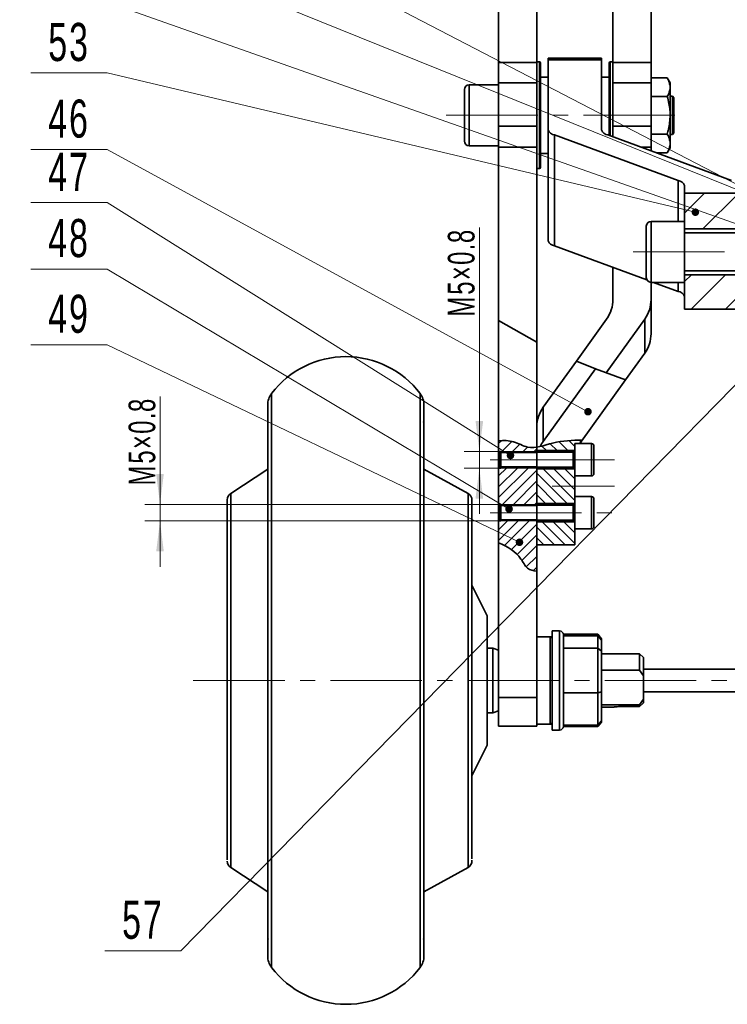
# Model space of a CAD drawing. Header units: millimetres. Extents: x -594 to 594, y -420 to 420.
# Tile 54 of 64: x 77 to 170, y 142 to 271. Entities that reach past the tile are written whole.
import ezdxf

# ---------------------------------------------------------------- set-up
doc = ezdxf.new("R2010")
doc.units = ezdxf.units.MM
doc.linetypes.add('点画线', pattern=[18, 12, -2, 2, -2])
doc.layers.get('0').update_dxf_attribs({"lineweight": 35})
for name, color, linetype, lineweight in [('中心线层', 1, '点画线', 18), ('几何体', 7, 'Continuous', 35), ('剖面线层', 4, 'Continuous', 18), ('尺寸线层', 3, 'Continuous', 18), ('粗实线层', 7, 'Continuous', 35), ('细实线层', 7, 'Continuous', 18)]:
    doc.layers.add(name, color=color, linetype=linetype, lineweight=lineweight)
doc.styles.add('标准', font='txt', dxfattribs={"width": 0.667})
doc.dimstyles.new('GB_尺寸', dxfattribs={"dimtxt": 3.5, "dimasz": 4, "dimexe": 2, "dimexo": 0, "dimtad": 1, "dimdsep": 46, "dimtxsty": '标准', "dimblk": '_CAXARROW', "dimcen": 0, "dimdle": 6, "dimazin": 2, "dimtfac": 0.707107, "dimtdec": 3, "dimtmove": 2, "dimatfit": 3, "dimfxl": 0, "dimfrac": 2, "dimtolj": 1, "dimtzin": 0, "dimarcsym": 0})

# ---------------------------------------------------------------- blocks, each defined once
blk = doc.blocks.new('*X5')
at = {"layer": '尺寸线层', "linetype": 'Continuous'}
for points in [[(95.72, 207.14), (95.22, 211.14), (96.22, 211.14)], [(95.72, 204.96), (95.22, 200.96), (96.22, 200.96)]]:
    blk.add_hatch(color=0, dxfattribs=at).paths.add_polyline_path(points, flags=0)
at = {"layer": '尺寸线层', "color": 0, "linetype": 'Continuous'}
for p, q in [((95.72, 198.96), (95.72, 221.3)), ((140.15, 207.14), (93.72, 207.14)), ((140.15, 204.96), (93.72, 204.96))]:
    blk.add_line(p, q, dxfattribs=at)
at = {"layer": '尺寸线层', "color": 0, "insert": (93.37, 215.4), "char_height": 3.5, "width": 23.5974, "attachment_point": 5, "rotation": 90, "line_spacing_factor": 1.15057, "style": '标准'}
blk.add_mtext('\\T1.1;M5×0.8', dxfattribs=at)
blk = doc.blocks.new('_CAXARROW')
blk.add_hatch(color=0).paths.add_polyline_path([(0, 0), (-1, 0.125), (-1, -0.125)], flags=0)
blk = doc.blocks.new('*X29')
at = {"layer": '尺寸线层', "linetype": 'Continuous'}
for points in [[(137.62, 214.09), (137.12, 218.09), (138.12, 218.09)], [(137.62, 211.91), (137.12, 207.91), (138.12, 207.91)]]:
    blk.add_hatch(color=0, dxfattribs=at).paths.add_polyline_path(points, flags=0)
at = {"layer": '尺寸线层', "color": 0, "linetype": 'Continuous'}
for p, q in [((137.62, 205.91), (137.62, 243.47)), ((140.15, 214.09), (135.62, 214.09)), ((140.15, 211.91), (135.62, 211.91))]:
    blk.add_line(p, q, dxfattribs=at)
at = {"layer": '尺寸线层', "color": 0, "insert": (135.26, 237.57), "char_height": 3.5, "width": 23.5974, "attachment_point": 5, "rotation": 90, "line_spacing_factor": 1.15057, "style": '标准'}
blk.add_mtext('\\T1.1;M5×0.8', dxfattribs=at)
blk = doc.blocks.new('*X76')
at = {"layer": '细实线层', "lineweight": 18}
h = blk.add_hatch(color=0, dxfattribs=at)
edge = h.paths.add_edge_path(flags=0)
edge.add_arc((0, 0), 0.5, 0, 360)
at = {"layer": '细实线层', "color": 0}
for p, q in [((-63.09, 34.4), (-73.09, 34.4)), ((0, 0), (-63.09, 34.4))]:
    blk.add_line(p, q, dxfattribs=at)
at = {"layer": '细实线层', "color": 0, "lineweight": 18, "insert": (-68.09, 35.9), "char_height": 5, "width": 17, "attachment_point": 8, "line_spacing_factor": 1.15057, "style": '标准'}
blk.add_mtext('\\T1.1;46', dxfattribs=at)
blk = doc.blocks.new('*X77')
at = {"layer": '细实线层', "lineweight": 18}
h = blk.add_hatch(color=0, dxfattribs=at)
edge = h.paths.add_edge_path(flags=0)
edge.add_arc((0, 0), 0.5, 0, 360)
at = {"layer": '细实线层', "color": 0}
for p, q in [((-52.92, 33.22), (-62.92, 33.22)), ((0, 0), (-52.92, 33.22))]:
    blk.add_line(p, q, dxfattribs=at)
at = {"layer": '细实线层', "color": 0, "lineweight": 18, "insert": (-57.92, 34.72), "char_height": 5, "width": 17, "attachment_point": 8, "line_spacing_factor": 1.15057, "style": '标准'}
blk.add_mtext('\\T1.1;47', dxfattribs=at)
blk = doc.blocks.new('*X78')
at = {"layer": '细实线层', "lineweight": 18}
h = blk.add_hatch(color=0, dxfattribs=at)
edge = h.paths.add_edge_path(flags=0)
edge.add_arc((0, 0), 0.5, 0, 360)
at = {"layer": '细实线层', "color": 0}
for p, q in [((-52.74, 31.49), (-62.74, 31.49)), ((0, 0), (-52.74, 31.49))]:
    blk.add_line(p, q, dxfattribs=at)
at = {"layer": '细实线层', "color": 0, "lineweight": 18, "insert": (-57.74, 32.99), "char_height": 5, "width": 17, "attachment_point": 8, "line_spacing_factor": 1.15057, "style": '标准'}
blk.add_mtext('\\T1.1;48', dxfattribs=at)
blk = doc.blocks.new('*X79')
at = {"layer": '细实线层', "lineweight": 18}
h = blk.add_hatch(color=0, dxfattribs=at)
edge = h.paths.add_edge_path(flags=0)
edge.add_arc((0, 0), 0.5, 0, 360)
at = {"layer": '细实线层', "color": 0}
for p, q in [((-54.1, 25.92), (-64.1, 25.92)), ((0, 0), (-54.1, 25.92))]:
    blk.add_line(p, q, dxfattribs=at)
at = {"layer": '细实线层', "color": 0, "lineweight": 18, "insert": (-59.1, 27.42), "char_height": 5, "width": 17, "attachment_point": 8, "line_spacing_factor": 1.15057, "style": '标准'}
blk.add_mtext('\\T1.1;49', dxfattribs=at)
blk = doc.blocks.new('*X83')
at = {"layer": '细实线层', "lineweight": 18}
h = blk.add_hatch(color=0, dxfattribs=at)
edge = h.paths.add_edge_path(flags=0)
edge.add_arc((0, 0), 0.5, 0, 360)
at = {"layer": '细实线层', "color": 0}
for p, q in [((-77.18, 18.27), (-87.18, 18.27)), ((0, 0), (-77.18, 18.27))]:
    blk.add_line(p, q, dxfattribs=at)
at = {"layer": '细实线层', "color": 0, "lineweight": 18, "insert": (-82.18, 19.77), "char_height": 5, "width": 17, "attachment_point": 8, "line_spacing_factor": 1.15057, "style": '标准'}
blk.add_mtext('\\T1.1;53', dxfattribs=at)
blk = doc.blocks.new('*X84')
at = {"layer": '细实线层', "lineweight": 18}
h = blk.add_hatch(color=0, dxfattribs=at)
edge = h.paths.add_edge_path(flags=0)
edge.add_arc((0, 0), 0.5, 0, 360)
at = {"layer": '细实线层', "color": 0}
for p, q in [((-82.94, 29.25), (-92.94, 29.25)), ((0, 0), (-82.94, 29.25))]:
    blk.add_line(p, q, dxfattribs=at)
at = {"layer": '细实线层', "color": 0, "lineweight": 18, "insert": (-87.94, 30.75), "char_height": 5, "width": 17, "attachment_point": 8, "line_spacing_factor": 1.15057, "style": '标准'}
blk.add_mtext('\\T1.1;54', dxfattribs=at)
blk = doc.blocks.new('*X85')
at = {"layer": '细实线层', "lineweight": 18}
h = blk.add_hatch(color=0, dxfattribs=at)
edge = h.paths.add_edge_path(flags=0)
edge.add_arc((0, 0), 0.5, 0, 360)
at = {"layer": '细实线层', "color": 0}
for p, q in [((-87.41, 35.31), (-97.41, 35.31)), ((0, 0), (-87.41, 35.31))]:
    blk.add_line(p, q, dxfattribs=at)
at = {"layer": '细实线层', "color": 0, "lineweight": 18, "insert": (-92.41, 36.81), "char_height": 5, "width": 17, "attachment_point": 8, "line_spacing_factor": 1.15057, "style": '标准'}
blk.add_mtext('\\T1.1;55', dxfattribs=at)
blk = doc.blocks.new('*X86')
at = {"layer": '细实线层', "lineweight": 18}
h = blk.add_hatch(color=0, dxfattribs=at)
edge = h.paths.add_edge_path(flags=0)
edge.add_arc((0, 0), 0.5, 0, 360)
at = {"layer": '细实线层', "color": 0}
for p, q in [((-98.96, 51.45), (-108.96, 51.45)), ((0, 0), (-98.96, 51.45))]:
    blk.add_line(p, q, dxfattribs=at)
at = {"layer": '细实线层', "color": 0, "lineweight": 18, "insert": (-103.96, 52.95), "char_height": 5, "width": 17, "attachment_point": 8, "line_spacing_factor": 1.15057, "style": '标准'}
blk.add_mtext('\\T1.1;56', dxfattribs=at)
blk = doc.blocks.new('*X87')
at = {"layer": '细实线层', "lineweight": 18}
h = blk.add_hatch(color=0, dxfattribs=at)
edge = h.paths.add_edge_path(flags=0)
edge.add_arc((0, 0), 0.5, 0, 360)
at = {"layer": '细实线层', "color": 0}
for p, q in [((0, 0), (-85.59, -87.43)), ((-85.59, -87.43), (-95.59, -87.43))]:
    blk.add_line(p, q, dxfattribs=at)
at = {"layer": '细实线层', "color": 0, "lineweight": 18, "insert": (-90.59, -85.93), "char_height": 5, "width": 17, "attachment_point": 8, "line_spacing_factor": 1.15057, "style": '标准'}
blk.add_mtext('\\T1.1;57', dxfattribs=at)

msp = doc.modelspace()

# ---------------------------------------------------------------- hatches: boundary and pattern name
at = {"linetype": 'Continuous', "lineweight": 18}
h = msp.add_hatch(dxfattribs=at)
h.set_pattern_fill('ANSI31', color=256, style=0, pattern_type=0)
h.paths.add_polyline_path([(171.529, 243.281), (171.529, 248.005), (164.529, 248.005), (164.529, 243.281)], flags=0)
h = msp.add_hatch(dxfattribs=at)
h.set_pattern_fill('ANSI31', color=256, style=0, pattern_type=0)
h.paths.add_polyline_path([(171.529, 232.781), (171.529, 237.281), (164.529, 237.281), (164.529, 232.781)], flags=0)
at = {"layer": '剖面线层'}
h = msp.add_hatch(dxfattribs=at)
h.set_pattern_fill('无图案', color=256, angle=45, style=0, pattern_type=0)
h.set_pattern_definition([(45, (0, 0), (-0.7071068, 0.7071068), [])])
edge = h.paths.add_edge_path(flags=0)
edge.add_line((140.154, 202.08), (140.154, 204.959))
edge.add_line((140.154, 204.959), (140.431, 204.959))
edge.add_line((140.431, 204.959), (145.154, 204.959))
edge.add_line((145.154, 204.959), (145.154, 204.846))
edge.add_line((145.154, 204.846), (145.154, 201.832))
edge.add_line((145.154, 201.832), (145.154, 198.369))
edge.add_spline(control_points=[(145.154, 198.369), (144.686, 198.393), (143.78, 198.655), (142.826, 200.716), (141.307, 201.637), (140.154, 202.08)], knot_values=[0, 0, 0, 0, 1.3410972, 2.8104511, 6.4403701, 6.4403701, 6.4403701, 6.4403701], weights=[1, 1, 1, 1, 1, 1], degree=3, periodic=0)
h.paths.add_polyline_path([(140.154, 207.136), (140.154, 211.913), (140.431, 211.913), (145.154, 211.913), (145.154, 211.8), (145.154, 207.249), (145.154, 207.136), (140.431, 207.136)], flags=0)
edge = h.paths.add_edge_path(flags=0)
edge.add_line((140.154, 214.09), (140.154, 215.46))
edge.add_spline(control_points=[(140.154, 215.46), (140.815, 215.538), (142.161, 215.529), (143.713, 214.558), (144.747, 214.595), (145.154, 214.659)], knot_values=[0, 0, 0, 0, 1.9619347, 3.9114273, 5.1497084, 5.1497084, 5.1497084, 5.1497084], weights=[1, 1, 1, 1, 1, 1], degree=3, periodic=0)
edge.add_line((145.154, 214.659), (145.154, 214.203))
edge.add_line((145.154, 214.203), (145.154, 214.09))
edge.add_line((145.154, 214.09), (140.431, 214.09))
edge.add_line((140.431, 214.09), (140.154, 214.09))
h = msp.add_hatch(dxfattribs=at)
h.set_pattern_fill('无图案', color=256, angle=135, style=0, pattern_type=0)
h.set_pattern_definition([(135, (0, 0), (-0.7071068, -0.7071068), [])])
edge = h.paths.add_edge_path(flags=0)
edge.add_spline(control_points=[(145.602, 214.746), (145.745, 214.779), (145.888, 214.816), (146.032, 214.854)], knot_values=[0, 0, 0, 0, 0.4437598, 0.4437598, 0.4437598, 0.4437598], weights=[1, 1, 1, 1], degree=3, periodic=0)
edge.add_spline(control_points=[(146.032, 214.854), (146.433, 214.963), (148.141, 215.489), (149.824, 215.557), (151.112, 215.563)], knot_values=[0, 0, 0, 0, 1.2185245, 5.1525958, 5.1525958, 5.1525958, 5.1525958], weights=[1, 1, 1, 1, 1], degree=3, periodic=0)
edge.add_line((151.112, 215.563), (150.798, 215.127))
edge.add_line((150.798, 215.127), (150.154, 215.127))
edge.add_line((150.154, 215.127), (150.154, 214.203))
edge.add_line((150.154, 214.203), (145.154, 214.203))
edge.add_line((145.154, 214.203), (145.154, 214.659))
edge.add_spline(control_points=[(145.154, 214.659), (145.303, 214.682), (145.452, 214.712), (145.602, 214.746)], knot_values=[0, 0, 0, 0, 0.4558466, 0.4558466, 0.4558466, 0.4558466], weights=[1, 1, 1, 1], degree=3, periodic=0)
h.paths.add_polyline_path([(145.154, 207.249), (145.154, 211.8), (150.154, 211.8), (150.154, 210.877), (150.154, 209.525), (150.154, 208.173), (150.154, 207.249)], flags=0)
h.paths.add_polyline_path([(145.154, 201.832), (145.154, 204.846), (150.154, 204.846), (150.154, 203.923), (150.154, 201.832)], flags=0)

# ---------------------------------------------------------------- linework, layer by layer
at = {"layer": '中心线层'}
for p, q in [((133.279, 258.202), (164.064, 258.202)), ((157.792, 240.281), (191.049, 240.281)), ((139.022, 213.002), (155.342, 213.002)), ((147.483, 213.002), (155.342, 213.002)), ((155.342, 209.525), (147.154, 209.525)), ((139.022, 206.048), (155.342, 206.048)), ((100.089, 184.027), (181.773, 184.027))]:
    msp.add_line(p, q, dxfattribs=at)
at = {"layer": '几何体'}
for p, q in [((140.154, 296.274), (140.154, 265.13)), ((145.154, 296.274), (145.154, 265.13)), ((155.154, 272.781), (155.154, 265.13)), ((160.154, 272.781), (160.154, 265.13)), ((145.154, 265.13), (140.154, 265.13)), ((140.154, 265.13), (140.154, 262.465)), ((145.504, 265.202), (145.154, 265.202)), ((145.154, 262.465), (145.154, 265.13)), ((145.504, 261.317), (145.504, 265.202)), ((145.654, 265.052), (145.654, 261.25)), ((153.654, 265.702), (146.654, 265.702)), ((146.654, 265.702), (146.654, 265.484)), ((146.654, 265.484), (146.654, 256.281)), ((146.654, 265.484), (153.654, 265.484)), ((153.654, 265.702), (153.654, 265.484)), ((153.654, 265.484), (153.654, 256.281)), ((154.654, 255.559), (154.654, 265.052)), ((155.154, 265.202), (154.804, 265.202)), ((154.804, 265.202), (154.804, 255.504)), ((155.154, 265.13), (160.154, 265.13)), ((155.154, 262.465), (155.154, 265.13)), ((160.154, 265.13), (160.154, 262.465)), ((140.154, 262.465), (145.154, 262.465)), ((140.154, 262.465), (140.154, 256.784)), ((145.154, 262.465), (145.154, 256.784)), ((146.654, 263.202), (145.654, 263.202)), ((154.654, 263.202), (153.654, 263.202)), ((160.154, 262.465), (155.154, 262.465)), ((155.154, 262.465), (155.154, 256.784)), ((162.275, 263.109), (160.154, 263.109)), ((160.154, 262.465), (160.154, 256.784)), ((162.654, 262.452), (162.275, 263.109)), ((162.654, 262.452), (162.654, 261.882)), ((135.654, 254.827), (135.654, 261.577)), ((140.154, 262.202), (136.279, 262.202)), ((136.279, 262.202), (136.279, 254.202)), ((145.504, 251.202), (145.504, 261.317)), ((145.654, 261.25), (145.654, 251.352)), ((162.654, 261.882), (162.654, 258.202)), ((162.275, 260.655), (160.154, 260.655)), ((162.954, 260.702), (162.654, 260.702)), ((163.154, 260.502), (162.954, 260.702)), ((162.954, 255.702), (162.954, 260.702)), ((163.154, 260.502), (163.154, 255.902)), ((162.654, 258.202), (162.654, 254.521)), ((145.154, 256.784), (140.154, 256.784)), ((140.154, 256.784), (140.154, 254.026)), ((145.154, 254.026), (145.154, 256.784)), ((146.654, 256.281), (146.654, 241.715)), ((155.154, 256.784), (160.154, 256.784)), ((155.154, 255.375), (155.154, 256.784)), ((160.154, 256.784), (160.154, 254.026)), ((162.954, 255.702), (163.154, 255.902)), ((163.722, 249.653), (147.462, 255.63)), ((147.462, 241.064), (147.462, 255.63)), ((154.462, 255.63), (170.722, 249.653)), ((162.275, 255.748), (160.154, 255.748)), ((162.654, 255.702), (162.954, 255.702)), ((136.279, 254.202), (140.154, 254.202)), ((140.154, 254.026), (145.154, 254.026)), ((140.154, 254.026), (140.154, 231.273)), ((145.154, 254.026), (145.154, 228.44)), ((160.154, 254.026), (158.826, 254.026)), ((160.154, 254.026), (160.154, 253.537)), ((162.275, 253.294), (160.815, 253.294)), ((162.275, 253.294), (162.654, 253.952)), ((162.654, 254.521), (162.654, 253.952)), ((145.654, 253.202), (146.654, 253.202)), ((145.154, 251.202), (145.504, 251.202)), ((163.722, 249.653), (163.722, 244.281)), ((164.529, 248.005), (164.529, 249.002)), ((164.529, 248.005), (171.529, 248.005)), ((164.529, 244.281), (164.529, 248.005)), ((164.529, 244.281), (160.154, 244.281)), ((160.154, 244.281), (160.154, 236.281)), ((164.529, 244.281), (164.529, 236.281)), ((159.529, 236.906), (159.529, 243.656)), ((164.529, 243.281), (171.529, 243.281)), ((184.529, 242.781), (164.529, 242.781)), ((147.462, 241.064), (159.61, 236.599)), ((155.154, 238.237), (155.154, 234.038)), ((164.529, 237.781), (184.529, 237.781)), ((145.154, 237.27), (145.154, 190.609)), ((171.529, 237.281), (164.529, 237.281)), ((160.154, 236.281), (164.529, 236.281)), ((160.154, 236.281), (160.154, 234.038)), ((160.474, 236.281), (163.722, 235.087)), ((163.722, 236.281), (163.722, 235.087)), ((164.529, 232.781), (164.529, 236.281)), ((160.154, 229.542), (160.154, 234.038)), ((171.529, 232.781), (164.529, 232.781)), ((150.353, 225.956), (154.315, 231.466)), ((159.315, 231.466), (154.24, 224.409)), ((159.315, 231.466), (159.315, 226.971)), ((145.154, 228.44), (140.154, 231.273)), ((140.154, 181.779), (140.154, 231.273)), ((145.154, 181.779), (145.154, 228.44)), ((156.799, 223.472), (159.315, 226.971)), ((145.994, 219.894), (150.353, 225.956)), ((152.841, 224.921), (145.994, 215.399)), ((150.353, 225.956), (152.841, 224.921)), ((156.799, 223.472), (152.841, 224.921)), ((150.798, 215.127), (156.799, 223.472)), ((110.365, 221.701), (110.365, 147.01)), ((129.843, 147.01), (129.843, 221.701)), ((109.854, 220.158), (109.854, 148.498)), ((130.354, 220.18), (130.354, 148.498)), ((145.994, 219.894), (145.994, 215.399)), ((152.342, 215.127), (150.154, 215.127)), ((150.154, 204.959), (150.154, 215.127)), ((152.342, 210.877), (152.342, 215.127)), ((152.654, 214.814), (152.654, 211.189)), ((145.154, 206.222), (145.154, 214.09)), ((145.154, 212.827), (145.154, 204.959)), ((109.854, 211.777), (105.003, 208.573)), ((136.14, 208.563), (130.354, 211.777)), ((150.154, 210.877), (152.342, 210.877)), ((105.003, 159.481), (105.003, 208.573)), ((136.14, 208.563), (136.14, 159.757)), ((152.342, 208.173), (150.154, 208.173)), ((152.342, 203.923), (152.342, 208.173)), ((104.554, 207.732), (104.554, 207.739)), ((104.554, 207.734), (104.554, 160.507)), ((136.654, 207.659), (136.654, 160.622)), ((152.654, 207.86), (152.654, 204.235)), ((150.154, 204.959), (150.154, 201.832)), ((150.154, 203.923), (152.342, 203.923)), ((145.154, 201.832), (150.154, 201.832)), ((138.654, 192.527), (136.654, 196.527)), ((138.654, 175.619), (138.654, 192.527)), ((148.154, 190.527), (147.154, 190.527)), ((147.154, 190.527), (147.154, 190.054)), ((147.154, 190.054), (147.154, 177.527)), ((148.154, 190.054), (148.154, 190.527)), ((148.154, 177.527), (148.154, 190.054)), ((148.651, 190.087), (153.154, 190.087)), ((148.654, 190.082), (148.654, 188.303)), ((153.154, 189.899), (153.154, 190.087)), ((153.154, 190.087), (153.654, 189.51)), ((146.904, 189.777), (145.154, 189.777)), ((146.904, 189.358), (146.904, 189.777)), ((146.904, 178.277), (146.904, 189.358)), ((148.65, 189.899), (153.154, 189.899)), ((153.154, 188.269), (153.154, 189.899)), ((153.654, 189.339), (153.154, 189.899)), ((153.654, 189.51), (153.654, 189.339)), ((153.654, 189.339), (153.654, 187.865)), ((139.404, 188.277), (138.654, 188.277)), ((140.154, 188.027), (139.404, 188.277)), ((139.404, 179.777), (139.404, 188.277)), ((148.654, 188.303), (148.65, 188.269)), ((148.65, 188.269), (148.654, 188.146)), ((148.65, 188.269), (153.154, 188.269)), ((148.654, 188.146), (148.654, 182.519)), ((153.154, 182.397), (153.154, 188.269)), ((153.154, 188.269), (153.654, 187.865)), ((153.654, 187.865), (153.654, 182.552)), ((158.654, 187.527), (153.654, 187.527)), ((159.154, 187.027), (158.654, 187.527)), ((158.654, 185.362), (158.654, 187.527)), ((159.154, 184.628), (159.154, 187.027)), ((153.654, 185.362), (158.654, 185.362)), ((159.154, 184.628), (158.654, 185.362)), ((178.773, 185.527), (159.154, 185.527)), ((159.154, 181.553), (159.154, 184.628)), ((148.654, 182.519), (148.65, 182.397)), ((148.65, 182.397), (148.654, 182.309)), ((148.65, 182.397), (153.154, 182.397)), ((148.654, 182.309), (148.654, 181.779)), ((153.154, 182.397), (153.654, 182.552)), ((153.154, 178.155), (153.154, 182.397)), ((153.654, 182.552), (153.654, 178.715)), ((159.154, 182.527), (178.773, 182.527)), ((140.154, 181.779), (145.154, 181.779)), ((140.154, 178.027), (140.154, 181.779)), ((145.154, 178.027), (145.154, 181.779)), ((148.654, 181.779), (148.654, 178.244)), ((158.654, 180.819), (159.154, 181.553)), ((158.654, 180.626), (159.06, 181.005)), ((159.06, 181.005), (159.154, 181.112)), ((159.154, 181.112), (159.154, 181.553)), ((138.654, 179.777), (139.404, 179.777)), ((139.404, 179.777), (140.154, 180.027)), ((158.654, 180.819), (153.654, 180.819)), ((153.654, 180.527), (154.958, 180.527)), ((154.958, 180.527), (154.963, 180.527)), ((156.654, 180.626), (158.654, 180.626)), ((153.154, 178.155), (153.654, 178.715)), ((153.154, 177.967), (153.654, 178.544)), ((153.654, 178.715), (153.654, 178.544)), ((140.154, 178.027), (145.154, 178.027)), ((145.154, 178.277), (146.904, 178.277)), ((147.154, 177.527), (148.154, 177.527)), ((148.654, 178.244), (148.65, 178.155)), ((148.65, 178.155), (153.154, 178.155)), ((148.651, 177.967), (153.154, 177.967)), ((148.654, 178.038), (148.654, 178.189)), ((153.154, 177.967), (153.154, 178.155)), ((136.654, 171.527), (138.654, 175.527)), ((138.654, 175.527), (138.654, 175.619)), ((104.554, 160.315), (104.554, 160.332)), ((136.654, 160.447), (136.654, 160.356)), ((105.003, 159.481), (109.854, 156.277)), ((130.354, 156.277), (136.14, 159.491)), ((136.14, 159.757), (136.14, 159.491)), ((109.854, 148.498), (109.854, 147.868)), ((109.854, 148.323), (109.854, 148.049)), ((130.354, 148.498), (130.354, 147.865)), ((110.365, 147.01), (110.365, 146.353)), ((129.843, 146.353), (129.843, 147.01))]:
    msp.add_line(p, q, dxfattribs=at)
msp.add_lwpolyline([(158.654, 180.819), (158.654, 180.79), (158.654, 180.762), (158.654, 180.735), (158.654, 180.71), (158.654, 180.687), (158.654, 180.665), (158.654, 180.645), (158.654, 180.626)], dxfattribs=at)
for centre, radius, start, end in [((145.504, 265.052), 0.15, 0, 90), ((154.804, 265.052), 0.15, 90, 180), ((136.279, 261.577), 0.625, 90, 180), ((147.606, 256.634), 1.015, 200.38968, 261.86958), ((154.606, 256.634), 1.015, 200.38968, 261.86958), ((136.279, 254.827), 0.625, 180, 270), ((145.504, 251.352), 0.15, 270, 360), ((163.578, 248.648), 1.015, 20.38968, 81.86958), ((160.154, 243.656), 0.625, 90, 180), ((147.606, 242.069), 1.015, 200.38968, 261.86958), ((160.154, 236.906), 0.625, 180, 270), ((150.753, 234.052), 4.401, 324.01771, 359.81298), ((155.753, 234.052), 4.401, 324.01771, 359.81298), ((163.578, 234.083), 1.015, 20.38968, 81.86958), ((155.753, 229.557), 4.401, 324.01771, 359.81298), ((120.104, 214.287), 12.24, 37.28042, 142.71958), ((112.354, 220.187), 2.5, 142.71958, 180), ((127.854, 220.187), 2.5, 360, 37.28042), ((149.556, 217.308), 4.401, 144.01771, 179.81298), ((110.354, 217.777), 0.5, 150, 180), ((129.854, 217.777), 0.5, 0, 30), ((149.556, 212.813), 4.401, 144.01771, 153.94469), ((152.342, 214.814), 0.312, 0, 90), ((149.556, 212.813), 4.401, 177.54263, 179.81298), ((152.342, 211.189), 0.312, 270, 0), ((105.554, 207.739), 1, 123.43987, 180), ((135.654, 207.689), 1, 0, 60.9454), ((152.342, 207.86), 0.313, 0, 90), ((152.342, 204.235), 0.313, 270, 0), ((148.154, 190.027), 0.5, 0, 90), ((146.904, 189.527), 0.25, 0, 90), ((146.904, 178.527), 0.25, 270, 0), ((148.154, 178.027), 0.5, 270, 0), ((105.554, 160.315), 1, 180, 236.56013), ((135.654, 160.365), 1, 299.0546, 0), ((110.354, 150.277), 0.5, 180, 210), ((129.854, 150.277), 0.5, 330, 0), ((112.354, 147.867), 2.5, 180, 217.28042), ((127.854, 147.867), 2.5, 322.71958, 360), ((120.104, 153.767), 12.24, 217.28042, 322.71958)]:
    msp.add_arc(centre, radius, start, end, dxfattribs=at)
for points, knots in [([(162.275, 263.109), (162.381, 262.91), (162.595, 262.508), (162.634, 262.092), (162.654, 261.882)], [0, 0, 0, 0, 0.642679, 1.2971414, 1.2971414, 1.2971414, 1.2971414]), ([(162.654, 261.882), (162.654, 261.853), (162.65, 261.633), (162.568, 261.218), (162.373, 260.844), (162.275, 260.655)], [0, 0, 0, 0, 0.0910116, 0.6892399, 1.2985332, 1.2985332, 1.2985332, 1.2985332]), ([(162.275, 260.655), (162.424, 260.064), (162.628, 259.255), (162.649, 258.425), (162.654, 258.202)], [0, 0, 0, 0, 1.8209974, 2.4898565, 2.4898565, 2.4898565, 2.4898565]), ([(162.654, 258.202), (162.612, 257.585), (162.554, 256.754), (162.332, 255.954), (162.275, 255.748)], [0, 0, 0, 0, 1.847682, 2.4886327, 2.4886327, 2.4886327, 2.4886327]), ([(162.275, 255.748), (162.381, 255.549), (162.595, 255.147), (162.634, 254.731), (162.654, 254.521)], [0, 0, 0, 0, 0.642679, 1.2971414, 1.2971414, 1.2971414, 1.2971414]), ([(162.654, 254.521), (162.654, 254.492), (162.65, 254.272), (162.568, 253.857), (162.373, 253.483), (162.275, 253.294)], [0, 0, 0, 0, 0.0910116, 0.6892399, 1.2985332, 1.2985332, 1.2985332, 1.2985332]), ([(154.958, 180.536), (155.026, 180.534), (155.146, 180.531), (155.302, 180.545), (155.37, 180.551)], [0, 0, 0, 0, 0.2335114, 0.4123089, 0.4123089, 0.4123089, 0.4123089]), ([(155.37, 180.551), (155.478, 180.56), (155.688, 180.579), (156.117, 180.615), (156.447, 180.622), (156.654, 180.626)], [0, 0, 0, 0, 0.3613746, 0.7054308, 1.2870398, 1.2870398, 1.2870398, 1.2870398])]:
    msp.add_open_spline(points, degree=3, knots=knots, dxfattribs=at)
at = {"layer": '粗实线层'}
for p, q in [((140.431, 214.09), (140.154, 214.09)), ((140.431, 214.09), (140.299, 213.928)), ((140.3, 212.076), (140.299, 213.928)), ((140.299, 213.927), (145.154, 213.927)), ((140.431, 211.913), (140.431, 214.09)), ((150.154, 214.203), (145.154, 214.203)), ((150.154, 214.09), (145.154, 214.09)), ((149.912, 214.074), (149.912, 211.913)), ((140.299, 212.075), (145.154, 212.076)), ((140.431, 211.913), (140.299, 212.075)), ((140.431, 211.913), (140.154, 211.913)), ((150.154, 211.913), (145.154, 211.913)), ((150.154, 211.8), (145.154, 211.8)), ((140.431, 207.136), (140.154, 207.136)), ((140.431, 207.136), (140.299, 206.974)), ((140.299, 206.974), (145.154, 206.973)), ((140.3, 206.973), (140.299, 205.121)), ((140.431, 207.136), (140.431, 204.959)), ((150.154, 207.249), (145.154, 207.249)), ((150.154, 207.136), (145.154, 207.136)), ((149.912, 204.975), (149.912, 207.136)), ((140.431, 204.959), (140.154, 204.959)), ((140.299, 205.122), (145.154, 205.122)), ((140.431, 204.959), (140.299, 205.121)), ((150.154, 204.959), (145.154, 204.959)), ((150.154, 204.846), (145.154, 204.846))]:
    msp.add_line(p, q, dxfattribs=at)
for points, knots in [([(140.154, 215.46), (140.815, 215.538), (142.161, 215.529), (144.34, 214.167), (147.437, 215.46), (149.824, 215.557), (151.112, 215.563)], [0, 0, 0, 0, 1.9763332, 3.940133, 7.2819875, 11.1805455, 11.1805455, 11.1805455, 11.1805455]), ([(140.154, 202.08), (141.307, 201.637), (142.826, 200.716), (143.78, 198.655), (144.686, 198.393), (145.154, 198.369)], [0, 0, 0, 0, 3.6168542, 5.0809197, 6.41719, 6.41719, 6.41719, 6.41719])]:
    msp.add_open_spline(points, degree=3, knots=knots, dxfattribs=at)
at = {"layer": '细实线层'}
for p, q in [((140.3, 213.927), (140.154, 213.927)), ((140.431, 214.09), (145.154, 214.09)), ((145.154, 213.927), (149.912, 213.927)), ((140.3, 212.076), (140.154, 212.076)), ((145.154, 212.076), (149.912, 212.076)), ((140.431, 211.913), (145.154, 211.913)), ((140.3, 206.973), (140.154, 206.973)), ((140.431, 207.136), (145.154, 207.136)), ((145.154, 206.973), (149.912, 206.973)), ((140.3, 205.122), (140.154, 205.122)), ((140.431, 204.959), (145.154, 204.959)), ((145.154, 205.122), (149.912, 205.122))]:
    msp.add_line(p, q, dxfattribs=at)

# ---------------------------------------------------------------- block references
for name, p in [('*X86', (186.272, 241.383)), ('*X85', (174.718, 247.112)), ('*X84', (171.723, 243.81)), ('*X83', (165.967, 245.485)), ('*X76', (151.875, 219.304)), ('*X77', (141.706, 213.559)), ('*X78', (141.521, 206.531)), ('*X87', (184.065, 235.987)), ('*X79', (142.886, 202.165))]:
    msp.add_blockref(name, p, dxfattribs=at)

# ---------------------------------------------------------------- dimensions: what is measured, and where the dimension line sits
at = {"layer": '尺寸线层'}
for base, p1, p2, picture, middle in [((137.62, 214.09), (140.154, 211.913), (140.154, 214.09), '*X29', (135.264, 237.567)), ((95.723, 207.136), (140.154, 204.959), (140.154, 207.136), '*X5', (93.367, 215.397))]:
    dim = msp.add_linear_dim(base=base, p1=p1, p2=p2, angle=90, text='M5×0.8', dimstyle='GB_尺寸', override={"dimscale": 1, "dimsah": 1, "dimtfac": 1, "dimtfill": 1, "dimtzin": 0}, dxfattribs=at)
    dim.commit()
    dim.dimension.update_dxf_attribs({"geometry": picture, "text_midpoint": middle, "dimtype": 160})

doc.saveas('drawing.dxf')
